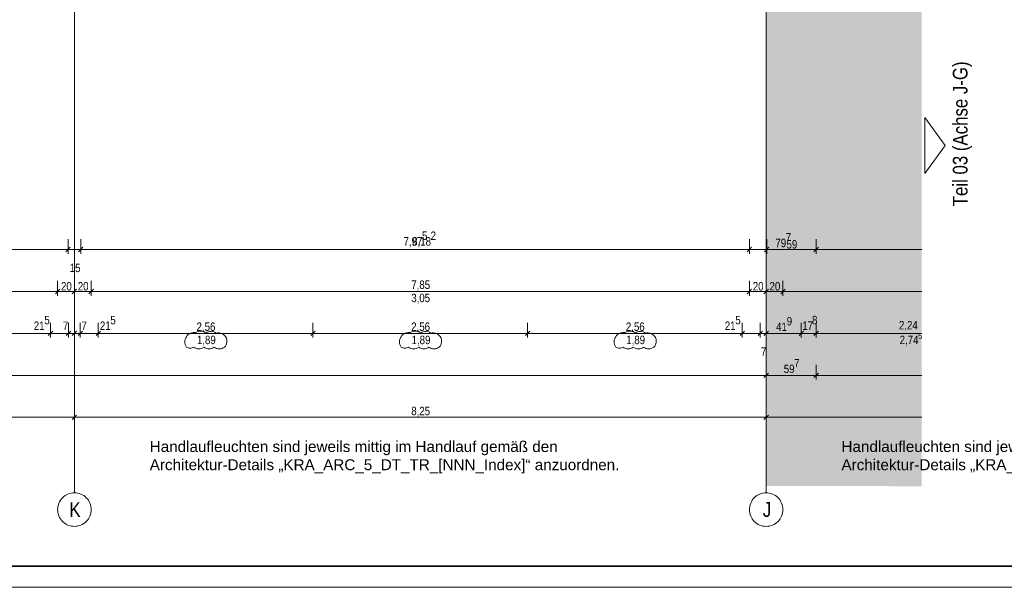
# Model space of a CAD drawing. Extents: x -620 to 300, y 62 to 1112.
# Tile 118 of 235: x -139 to 96, y 62 to 198. Entities that reach past the tile are written whole.
import ezdxf
from ezdxf.enums import TextEntityAlignment as Align
from ezdxf.lldxf.tags import DXFTag

# ---------------------------------------------------------------- set-up
doc = ezdxf.new("R2010")
doc.units = 0
doc.layers.get('0').update_dxf_attribs({"lineweight": 13})
for name, color, linetype, lineweight, true_color in [('00_E_ST_Handlaufleuchte_Bem', 7, 'Continuous', 5, 0x7d7d00), ('70 -76 Bemaßung- 2 Allgemein', 9, 'Continuous', 5, 0x808080), ('70 -77 Revision- 2 Wolken', 7, 'Continuous', 18, 0x944cff), ('iwb_Layout BA_Markierung', 7, 'Continuous', 9, 0xbadcdc), ('iwb_Layout Text', 3, 'Continuous', 18, 0x00ff00)]:
    doc.layers.add(name, color=color, linetype=linetype, lineweight=lineweight, true_color=true_color)
for name, color, linetype, lineweight in [('70 -71 Achsen- 1 Gebäudeachsen', 7, 'STRICHPUNKT2-A06CPVE5L0', 18), ('iwb_Plankopf Rahmen', 7, 'Continuous', 35), ('Keine-A06CPVE4L0', 7, 'Continuous', 9)]:
    doc.layers.add(name, color=color, linetype=linetype, lineweight=lineweight)
doc.styles.get("Standard").update_dxf_attribs({"font": 'ARIALN.TTF'})
tags = doc.linetypes.add('STRICHPUNKT2-A06CPVE5L0', pattern=[12.7, 6.35, -3.175, 0, -3.175]).pattern_tags.tags
tags[10:11] = [DXFTag(74, 4), DXFTag(75, 0), DXFTag(340, '0'), DXFTag(46, 0.0), DXFTag(50, 0.0), DXFTag(44, 0.0), DXFTag(45, 0.0)]
tags[8:9] = [DXFTag(74, 4), DXFTag(75, 0), DXFTag(340, '0'), DXFTag(46, 0.0), DXFTag(50, 0.0), DXFTag(44, 0.0), DXFTag(45, 0.0)]
tags[6:7] = [DXFTag(74, 4), DXFTag(75, 0), DXFTag(340, '0'), DXFTag(46, 0.0), DXFTag(50, 0.0), DXFTag(44, 0.0), DXFTag(45, 0.0)]
tags[4:5] = [DXFTag(74, 4), DXFTag(75, 0), DXFTag(340, '0'), DXFTag(46, 0.0), DXFTag(50, 0.0), DXFTag(44, 0.0), DXFTag(45, 0.0)]

# ---------------------------------------------------------------- blocks, each defined once
blk = doc.blocks.new('Polygon-A06CPVDVL0')
at = {"color": 0, "linetype": 'ByBlock', "lineweight": -2, "ltscale": 0.13}
blk.add_solid([(39.43, 86.62), (39.26, 1083.81), (76.5, 86.52), (76.5, 1083.81)], dxfattribs=at)
blk = doc.blocks.new('Referenz-A06CPVE6L0')
at = {"layer": '70 -71 Achsen- 1 Gebäudeachsen', "color": 0, "linetype": 'STRICHPUNKT2-A06CPVE5L0', "ltscale": 0.18}
for p, q in [((-125.58, 1084.39), (-125.58, 84.95)), ((39.42, 1084.39), (39.42, 84.95))]:
    blk.add_line(p, q, dxfattribs=at)
at = {"layer": '70 -76 Bemaßung- 2 Allgemein', "color": 0, "linetype": 'Continuous', "lineweight": 20, "ltscale": 0.2}
for p, q in [((-126.55, 143.48), (-127.61, 142.42)), ((-126.55, 143.48), (-127.61, 142.42)), ((-126.55, 143.48), (-127.61, 142.42)), ((-126.55, 143.48), (-127.61, 142.42)), ((-124.61, 142.42), (-123.55, 143.48)), ((-124.61, 142.42), (-123.55, 143.48)), ((-124.61, 142.42), (-123.55, 143.48)), ((-124.61, 142.42), (-123.55, 143.48)), ((35.95, 143.48), (34.89, 142.42)), ((34.89, 142.42), (35.95, 143.48)), ((40.09, 143.48), (39.03, 142.42)), ((39.03, 142.42), (40.09, 143.48)), ((51.89, 143.48), (50.83, 142.42)), ((50.83, 142.42), (51.89, 143.48)), ((51.89, 143.48), (50.83, 142.42)), ((50.83, 142.42), (51.89, 143.48)), ((-129.05, 133.48), (-130.11, 132.42)), ((-130.11, 132.42), (-129.05, 133.48)), ((-125.05, 133.48), (-126.11, 132.42)), ((-126.11, 132.42), (-125.05, 133.48)), ((-121.05, 133.48), (-122.11, 132.42)), ((-122.11, 132.42), (-121.05, 133.48)), ((35.95, 133.48), (34.89, 132.42)), ((34.89, 132.42), (35.95, 133.48)), ((39.95, 133.48), (38.89, 132.42)), ((38.89, 132.42), (39.95, 133.48)), ((43.95, 133.48), (42.89, 132.42)), ((42.89, 132.42), (43.95, 133.48)), ((-130.75, 123.48), (-131.81, 122.42)), ((-130.75, 123.48), (-131.81, 122.42)), ((-127.51, 122.42), (-126.45, 123.48)), ((-126.45, 123.48), (-127.51, 122.42)), ((-126.11, 122.42), (-125.05, 123.48)), ((-125.05, 123.48), (-126.11, 122.42)), ((-124.71, 122.42), (-123.65, 123.48)), ((-123.65, 123.48), (-124.71, 122.42)), ((-120.41, 122.42), (-119.35, 123.48)), ((-120.41, 122.42), (-119.35, 123.48)), ((-68.15, 123.48), (-69.21, 122.42)), ((-69.21, 122.42), (-68.15, 123.48)), ((-16.95, 123.48), (-18.01, 122.42)), ((-18.01, 122.42), (-16.95, 123.48)), ((34.25, 123.48), (33.19, 122.42)), ((34.25, 123.48), (33.19, 122.42)), ((37.49, 122.42), (38.55, 123.48)), ((38.55, 123.48), (37.49, 122.42)), ((38.89, 122.42), (39.95, 123.48)), ((38.89, 122.42), (39.95, 123.48)), ((48.33, 123.48), (47.27, 122.42)), ((47.27, 122.42), (48.33, 123.48)), ((51.89, 123.48), (50.83, 122.42)), ((50.83, 122.42), (51.89, 123.48)), ((39.95, 113.48), (38.89, 112.42)), ((38.89, 112.42), (39.95, 113.48)), ((51.89, 113.48), (50.83, 112.42)), ((50.83, 112.42), (51.89, 113.48))]:
    blk.add_line(p, q, dxfattribs=at)
at = {"layer": '70 -76 Bemaßung- 2 Allgemein', "color": 0, "linetype": 'Continuous', "ltscale": 0.13}
for p, q in [((-127.08, 145.45), (-127.08, 141.95)), ((-127.08, 145.45), (-127.08, 141.95)), ((-127.08, 145.45), (-127.08, 141.95)), ((-127.08, 145.45), (-127.08, 141.95)), ((-124.08, 145.45), (-124.08, 141.95)), ((-124.08, 145.45), (-124.08, 141.95)), ((-124.08, 145.45), (-124.08, 141.95)), ((-124.08, 145.45), (-124.08, 141.95)), ((35.42, 145.45), (35.42, 141.95)), ((35.42, 145.45), (35.42, 141.95)), ((39.56, 145.45), (39.56, 141.95)), ((39.56, 145.45), (39.56, 141.95)), ((51.36, 145.45), (51.36, 141.95)), ((51.36, 145.45), (51.36, 141.95)), ((51.36, 145.45), (51.36, 141.95)), ((51.36, 145.45), (51.36, 141.95)), ((-128.14, 142.95), (-288.02, 142.95)), ((-128.14, 142.95), (-288.02, 142.95)), ((-128.14, 142.95), (-129.2, 142.95)), ((-128.14, 142.95), (-129.2, 142.95)), ((-126.08, 142.95), (-128.14, 142.95)), ((-126.08, 142.95), (-128.14, 142.95)), ((-126.08, 142.95), (-128.14, 142.95)), ((-126.08, 142.95), (-128.14, 142.95)), ((-124.08, 142.95), (-127.08, 142.95)), ((-124.08, 142.95), (-127.08, 142.95)), ((-125.08, 142.95), (-123.02, 142.95)), ((-125.08, 142.95), (-123.02, 142.95)), ((-125.08, 142.95), (-123.02, 142.95)), ((-125.08, 142.95), (-123.02, 142.95)), ((-123.02, 142.95), (-121.96, 142.95)), ((34.36, 142.95), (-123.02, 142.95)), ((-123.02, 142.95), (-121.96, 142.95)), ((38.5, 142.95), (-123.02, 142.95)), ((36.42, 142.95), (34.36, 142.95)), ((34.42, 142.95), (36.48, 142.95)), ((50.3, 142.95), (36.48, 142.95)), ((40.56, 142.95), (38.5, 142.95)), ((38.56, 142.95), (40.62, 142.95)), ((50.3, 142.95), (40.62, 142.95)), ((52.36, 142.95), (50.3, 142.95)), ((52.36, 142.95), (50.3, 142.95)), ((50.36, 142.95), (52.42, 142.95)), ((50.36, 142.95), (52.42, 142.95)), ((76.59, 142.95), (52.42, 142.95)), ((76.59, 142.95), (52.42, 142.95)), ((-129.58, 135.45), (-129.58, 131.95)), ((-129.58, 135.45), (-129.58, 131.95)), ((-125.58, 135.45), (-125.58, 131.95)), ((-125.58, 135.45), (-125.58, 131.95)), ((-121.58, 135.45), (-121.58, 131.95)), ((-121.58, 135.45), (-121.58, 131.95)), ((35.42, 135.45), (35.42, 131.95)), ((35.42, 135.45), (35.42, 131.95)), ((39.42, 135.45), (39.42, 131.95)), ((39.42, 135.45), (39.42, 131.95)), ((43.42, 135.45), (43.42, 131.95)), ((43.42, 135.45), (43.42, 131.95)), ((-130.64, 132.95), (-285.52, 132.95)), ((-128.58, 132.95), (-130.64, 132.95)), ((-130.58, 132.95), (-128.52, 132.95)), ((-126.64, 132.95), (-128.52, 132.95)), ((-124.58, 132.95), (-126.64, 132.95)), ((-126.58, 132.95), (-124.52, 132.95)), ((-122.64, 132.95), (-124.52, 132.95)), ((-120.58, 132.95), (-122.64, 132.95)), ((-122.58, 132.95), (-120.52, 132.95)), ((34.36, 132.95), (-120.52, 132.95)), ((36.42, 132.95), (34.36, 132.95)), ((34.42, 132.95), (36.48, 132.95)), ((38.36, 132.95), (36.48, 132.95)), ((40.42, 132.95), (38.36, 132.95)), ((38.42, 132.95), (40.48, 132.95)), ((42.36, 132.95), (40.48, 132.95)), ((44.42, 132.95), (42.36, 132.95)), ((42.42, 132.95), (44.48, 132.95)), ((76.59, 132.95), (44.48, 132.95)), ((-131.28, 125.45), (-131.28, 121.95)), ((-131.28, 125.45), (-131.28, 121.95)), ((-126.98, 125.45), (-126.98, 121.95)), ((-126.98, 125.45), (-126.98, 121.95)), ((-125.58, 125.45), (-125.58, 121.95)), ((-125.58, 125.45), (-125.58, 121.95)), ((-124.18, 125.45), (-124.18, 121.95)), ((-124.18, 125.45), (-124.18, 121.95)), ((-119.88, 125.45), (-119.88, 121.95)), ((-119.88, 125.45), (-119.88, 121.95)), ((-68.68, 125.45), (-68.68, 121.95)), ((-68.68, 125.45), (-68.68, 121.95)), ((-17.48, 125.45), (-17.48, 121.95)), ((-17.48, 125.45), (-17.48, 121.95)), ((33.72, 125.45), (33.72, 121.95)), ((33.72, 125.45), (33.72, 121.95)), ((38.02, 125.45), (38.02, 121.95)), ((38.02, 125.45), (38.02, 121.95)), ((39.42, 125.45), (39.42, 121.95)), ((39.42, 125.45), (39.42, 121.95)), ((47.8, 125.45), (47.8, 121.95)), ((47.8, 125.45), (47.8, 121.95)), ((51.36, 125.45), (51.36, 121.95)), ((51.36, 125.45), (51.36, 121.95)), ((-132.34, 122.95), (-181.42, 122.95)), ((-132.34, 122.95), (-133.4, 122.95)), ((-130.28, 122.95), (-132.34, 122.95)), ((-130.28, 122.95), (-132.34, 122.95)), ((-126.98, 122.95), (-131.28, 122.95)), ((-128.04, 122.95), (-129.1, 122.95)), ((-125.98, 122.95), (-128.04, 122.95)), ((-127.98, 122.95), (-125.92, 122.95)), ((-126.64, 122.95), (-127.7, 122.95)), ((-125.58, 122.95), (-126.98, 122.95)), ((-124.58, 122.95), (-126.64, 122.95)), ((-126.58, 122.95), (-124.52, 122.95)), ((-125.24, 122.95), (-126.3, 122.95)), ((-125.92, 122.95), (-124.86, 122.95)), ((-124.18, 122.95), (-125.58, 122.95)), ((-123.18, 122.95), (-125.24, 122.95)), ((-125.18, 122.95), (-123.12, 122.95)), ((-124.52, 122.95), (-123.46, 122.95)), ((-119.88, 122.95), (-124.18, 122.95)), ((-123.12, 122.95), (-122.06, 122.95)), ((-120.88, 122.95), (-118.82, 122.95)), ((-120.88, 122.95), (-118.82, 122.95)), ((-118.82, 122.95), (-117.76, 122.95)), ((-69.74, 122.95), (-118.82, 122.95)), ((-67.68, 122.95), (-69.74, 122.95)), ((-69.68, 122.95), (-67.62, 122.95)), ((-18.54, 122.95), (-67.62, 122.95)), ((-16.48, 122.95), (-18.54, 122.95)), ((-18.48, 122.95), (-16.42, 122.95)), ((32.66, 122.95), (-16.42, 122.95)), ((32.66, 122.95), (31.6, 122.95)), ((34.72, 122.95), (32.66, 122.95)), ((34.72, 122.95), (32.66, 122.95)), ((38.02, 122.95), (33.72, 122.95)), ((36.96, 122.95), (35.9, 122.95)), ((39.02, 122.95), (36.96, 122.95)), ((37.02, 122.95), (39.08, 122.95)), ((39.42, 122.95), (38.02, 122.95)), ((38.42, 122.95), (40.48, 122.95)), ((38.42, 122.95), (40.48, 122.95)), ((39.08, 122.95), (40.14, 122.95)), ((40.48, 122.95), (41.54, 122.95)), ((46.74, 122.95), (40.48, 122.95)), ((48.8, 122.95), (46.74, 122.95)), ((46.8, 122.95), (48.86, 122.95)), ((50.3, 122.95), (48.86, 122.95)), ((52.36, 122.95), (50.3, 122.95)), ((50.36, 122.95), (52.42, 122.95)), ((76.59, 122.95), (52.42, 122.95)), ((39.42, 115.45), (39.42, 111.95)), ((39.42, 115.45), (39.42, 111.95)), ((51.36, 115.45), (51.36, 111.95)), ((51.36, 115.45), (51.36, 111.95)), ((38.36, 112.95), (-454.52, 112.95)), ((40.42, 112.95), (38.36, 112.95)), ((38.42, 112.95), (40.48, 112.95)), ((50.3, 112.95), (40.48, 112.95)), ((52.36, 112.95), (50.3, 112.95)), ((50.36, 112.95), (52.42, 112.95)), ((76.59, 112.95), (52.42, 112.95)), ((-125.05, 103.48), (-126.11, 102.42)), ((-126.11, 102.42), (-125.05, 103.48)), ((-125.58, 104.95), (-125.58, 101.95)), ((-125.58, 104.95), (-125.58, 101.95)), ((39.95, 103.48), (38.89, 102.42)), ((38.89, 102.42), (39.95, 103.48)), ((39.42, 104.95), (39.42, 101.95)), ((39.42, 104.95), (39.42, 101.95)), ((-126.64, 102.95), (-289.52, 102.95)), ((-125.08, 102.95), (-126.64, 102.95)), ((-126.08, 102.95), (-124.52, 102.95)), ((38.36, 102.95), (-124.52, 102.95)), ((39.92, 102.95), (38.36, 102.95)), ((38.92, 102.95), (40.48, 102.95)), ((76.59, 102.95), (40.48, 102.95))]:
    blk.add_line(p, q, dxfattribs=at)
at = {"layer": '70 -77 Revision- 2 Wolken', "color": 0, "linetype": 'Continuous', "ltscale": 0.18}
for centre, major_axis in [((-97.2, 120.93), (-1.63, 1.22)), ((-97.05, 121.17), (-0.84, 1.85)), ((-97.05, 121.17), (0.44, 1.98)), ((-95.44, 121.49), (0.06, 2.03)), ((-95.44, 121.49), (1.27, 1.59)), ((-93, 121.42), (0.06, 2.03)), ((-93, 121.42), (1.27, 1.59)), ((-91.22, 121.05), (0.77, 1.88)), ((-91.22, 121.05), (1.74, 1.05)), ((-46, 120.93), (-1.63, 1.22)), ((-45.85, 121.17), (-0.84, 1.85)), ((-45.85, 121.17), (0.44, 1.98)), ((-44.24, 121.49), (0.06, 2.03)), ((-44.24, 121.49), (1.27, 1.59)), ((-41.8, 121.42), (0.06, 2.03)), ((-41.8, 121.42), (1.27, 1.59)), ((-40.02, 121.05), (0.77, 1.88)), ((-40.02, 121.05), (1.74, 1.05)), ((5.2, 120.93), (-1.63, 1.22)), ((5.35, 121.17), (-0.84, 1.85)), ((5.35, 121.17), (0.44, 1.98)), ((6.96, 121.49), (0.06, 2.03)), ((6.96, 121.49), (1.27, 1.59)), ((9.4, 121.42), (0.06, 2.03)), ((9.4, 121.42), (1.27, 1.59)), ((11.18, 121.05), (0.77, 1.88)), ((11.18, 121.05), (1.74, 1.05)), ((-97.2, 120.93), (-2.03, 0)), ((-91.24, 121.09), (1.46, -1.42)), ((-91.24, 121.09), (2.02, -0.26)), ((-46, 120.93), (-2.03, 0)), ((-40.04, 121.09), (1.46, -1.42)), ((-40.04, 121.09), (2.02, -0.26)), ((5.2, 120.93), (-2.03, 0)), ((11.16, 121.09), (1.46, -1.42)), ((11.16, 121.09), (2.02, -0.26)), ((-97.96, 120.86), (-0.87, -1.15)), ((-97.96, 120.86), (-0.01, -1.44)), ((-95.87, 121.32), (-1.23, -1.62)), ((-95.87, 121.32), (-0.01, -2.03)), ((-93.43, 121.31), (-1.23, -1.62)), ((-93.43, 121.31), (-0.01, -2.03)), ((-91, 121.3), (-1.23, -1.62)), ((-91, 121.3), (-0.01, -2.03)), ((-46.76, 120.86), (-0.87, -1.15)), ((-46.76, 120.86), (-0.01, -1.44)), ((-44.67, 121.32), (-1.23, -1.62)), ((-44.67, 121.32), (-0.01, -2.03)), ((-42.23, 121.31), (-1.23, -1.62)), ((-42.23, 121.31), (-0.01, -2.03)), ((-39.8, 121.3), (-1.23, -1.62)), ((-39.8, 121.3), (-0.01, -2.03)), ((4.44, 120.86), (-0.87, -1.15)), ((4.44, 120.86), (-0.01, -1.44)), ((6.53, 121.32), (-1.23, -1.62)), ((6.53, 121.32), (-0.01, -2.03)), ((8.97, 121.31), (-1.23, -1.62)), ((8.97, 121.31), (-0.01, -2.03)), ((11.4, 121.3), (-1.23, -1.62)), ((11.4, 121.3), (-0.01, -2.03))]:
    blk.add_ellipse(centre, major_axis=major_axis, ratio=1, start_param=0, end_param=0.643501, dxfattribs=at)
at = {"layer": 'Keine-A06CPVE4L0', "color": 0, "linetype": 'Continuous', "ltscale": 0.13}
for p, q in [((-127.46, 84.48), (-127.11, 84.65)), ((-127.11, 84.65), (-126.74, 84.78)), ((-126.74, 84.78), (-126.36, 84.88)), ((-126.36, 84.88), (-125.97, 84.93)), ((-125.97, 84.93), (-125.58, 84.95)), ((-125.58, 84.95), (-125.19, 84.93)), ((-125.19, 84.93), (-124.8, 84.88)), ((-124.8, 84.88), (-124.42, 84.78)), ((-124.42, 84.78), (-124.05, 84.65)), ((-124.05, 84.65), (-123.69, 84.48)), ((37.54, 84.48), (37.89, 84.65)), ((37.89, 84.65), (38.26, 84.78)), ((38.26, 84.78), (38.64, 84.88)), ((38.64, 84.88), (39.03, 84.93)), ((39.03, 84.93), (39.42, 84.95)), ((39.42, 84.95), (39.81, 84.93)), ((39.81, 84.93), (40.2, 84.88)), ((40.2, 84.88), (40.58, 84.78)), ((40.58, 84.78), (40.95, 84.65)), ((40.95, 84.65), (41.31, 84.48)), ((-129.41, 82.11), (-129.27, 82.48)), ((-129.27, 82.48), (-129.11, 82.84)), ((-129.11, 82.84), (-128.9, 83.18)), ((-128.9, 83.18), (-128.67, 83.49)), ((-128.67, 83.49), (-128.41, 83.78)), ((-128.41, 83.78), (-128.12, 84.05)), ((-128.12, 84.05), (-127.8, 84.28)), ((-127.8, 84.28), (-127.46, 84.48)), ((-123.69, 84.48), (-123.36, 84.28)), ((-123.36, 84.28), (-123.04, 84.05)), ((-123.04, 84.05), (-122.75, 83.78)), ((-122.75, 83.78), (-122.49, 83.49)), ((-122.49, 83.49), (-122.25, 83.18)), ((-122.25, 83.18), (-122.05, 82.84)), ((-122.05, 82.84), (-121.88, 82.48)), ((-121.88, 82.48), (-121.75, 82.11)), ((35.59, 82.11), (35.73, 82.48)), ((35.73, 82.48), (35.89, 82.84)), ((35.89, 82.84), (36.1, 83.18)), ((36.1, 83.18), (36.33, 83.49)), ((36.33, 83.49), (36.59, 83.78)), ((36.59, 83.78), (36.88, 84.05)), ((36.88, 84.05), (37.2, 84.28)), ((37.2, 84.28), (37.54, 84.48)), ((41.31, 84.48), (41.64, 84.28)), ((41.64, 84.28), (41.96, 84.05)), ((41.96, 84.05), (42.25, 83.78)), ((42.25, 83.78), (42.51, 83.49)), ((42.51, 83.49), (42.75, 83.18)), ((42.75, 83.18), (42.95, 82.84)), ((42.95, 82.84), (43.12, 82.48)), ((43.12, 82.48), (43.25, 82.11)), ((-129.58, 80.95), (-129.56, 81.35)), ((-129.56, 80.56), (-129.58, 80.95)), ((-129.56, 81.35), (-129.5, 81.73)), ((-129.5, 80.17), (-129.56, 80.56)), ((-129.5, 81.73), (-129.41, 82.11)), ((-129.41, 79.79), (-129.5, 80.17)), ((-121.75, 82.11), (-121.66, 81.73)), ((-121.66, 80.17), (-121.75, 79.79)), ((-121.66, 81.73), (-121.6, 81.35)), ((-121.6, 80.56), (-121.66, 80.17)), ((-121.6, 81.35), (-121.58, 80.95)), ((-121.58, 80.95), (-121.6, 80.56)), ((35.42, 80.95), (35.44, 81.35)), ((35.44, 80.56), (35.42, 80.95)), ((35.44, 81.35), (35.5, 81.73)), ((35.5, 80.17), (35.44, 80.56)), ((35.5, 81.73), (35.59, 82.11)), ((35.59, 79.79), (35.5, 80.17)), ((43.25, 82.11), (43.34, 81.73)), ((43.34, 80.17), (43.25, 79.79)), ((43.34, 81.73), (43.4, 81.35)), ((43.4, 80.56), (43.34, 80.17)), ((43.4, 81.35), (43.42, 80.95)), ((43.42, 80.95), (43.4, 80.56)), ((-129.27, 79.42), (-129.41, 79.79)), ((-129.11, 79.07), (-129.27, 79.42)), ((-128.9, 78.73), (-129.11, 79.07)), ((-128.67, 78.42), (-128.9, 78.73)), ((-128.41, 78.12), (-128.67, 78.42)), ((-128.12, 77.86), (-128.41, 78.12)), ((-127.8, 77.63), (-128.12, 77.86)), ((-127.46, 77.43), (-127.8, 77.63)), ((-123.36, 77.63), (-123.69, 77.43)), ((-123.04, 77.86), (-123.36, 77.63)), ((-122.75, 78.12), (-123.04, 77.86)), ((-122.49, 78.42), (-122.75, 78.12)), ((-122.25, 78.73), (-122.49, 78.42)), ((-122.05, 79.07), (-122.25, 78.73)), ((-121.88, 79.42), (-122.05, 79.07)), ((-121.75, 79.79), (-121.88, 79.42)), ((35.73, 79.42), (35.59, 79.79)), ((35.89, 79.07), (35.73, 79.42)), ((36.1, 78.73), (35.89, 79.07)), ((36.33, 78.42), (36.1, 78.73)), ((36.59, 78.12), (36.33, 78.42)), ((36.88, 77.86), (36.59, 78.12)), ((37.2, 77.63), (36.88, 77.86)), ((37.54, 77.43), (37.2, 77.63)), ((41.64, 77.63), (41.31, 77.43)), ((41.96, 77.86), (41.64, 77.63)), ((42.25, 78.12), (41.96, 77.86)), ((42.51, 78.42), (42.25, 78.12)), ((42.75, 78.73), (42.51, 78.42)), ((42.95, 79.07), (42.75, 78.73)), ((43.12, 79.42), (42.95, 79.07)), ((43.25, 79.79), (43.12, 79.42)), ((-127.11, 77.26), (-127.46, 77.43)), ((-126.74, 77.13), (-127.11, 77.26)), ((-126.36, 77.03), (-126.74, 77.13)), ((-125.97, 76.97), (-126.36, 77.03)), ((-125.58, 76.95), (-125.97, 76.97)), ((-125.19, 76.97), (-125.58, 76.95)), ((-124.8, 77.03), (-125.19, 76.97)), ((-124.42, 77.13), (-124.8, 77.03)), ((-124.05, 77.26), (-124.42, 77.13)), ((-123.69, 77.43), (-124.05, 77.26)), ((37.89, 77.26), (37.54, 77.43)), ((38.26, 77.13), (37.89, 77.26)), ((38.64, 77.03), (38.26, 77.13)), ((39.03, 76.97), (38.64, 77.03)), ((39.42, 76.95), (39.03, 76.97)), ((39.81, 76.97), (39.42, 76.95)), ((40.2, 77.03), (39.81, 76.97)), ((40.58, 77.13), (40.2, 77.03)), ((40.95, 77.26), (40.58, 77.13)), ((41.31, 77.43), (40.95, 77.26))]:
    blk.add_line(p, q, dxfattribs=at)
at = {"layer": '70 -76 Bemaßung- 2 Allgemein', "color": 0, "linetype": 'Continuous', "ltscale": 0.13, "attachment_point": 1}
for s, insert, char_height in [('{\\fArial Narrow;7,97}', (-47.07, 145.9), 2.0138), ('{\\fArial Narrow;8,18}', (-45.01, 145.9), 2.0138), ('{\\fArial Narrow;5}', (-42.68, 147.25), 2.0138), ('{\\fArial Narrow;2}', (-40.61, 147.25), 2.0138), ('{\\fArial Narrow;7}', (44.09, 146.87), 2.0138), ('{\\fArial Narrow;79}', (41.63, 145.52), 2.0138), ('{\\fArial Narrow;59}', (44.28, 145.2), 2.0138), ('{\\fArial Narrow;15}', (-126.69, 139.59), 2.0138), ('{\\fArial Narrow;15}', (-126.69, 139.59), 2.0138), ('{\\fArial Narrow;20}', (-128.77, 135.2), 2.0138), ('{\\fArial Narrow;20}', (-124.77, 135.2), 2.0138), ('{\\fArial Narrow;7,85}', (-45.22, 135.57), 2.0138), ('{\\fArial Narrow;20}', (36.23, 135.2), 2.0138), ('{\\fArial Narrow;20}', (40.23, 135.2), 2.0138), ('{\\fArial Narrow;3,05}', (-45.23, 132.42), 2.0138), ('{\\fArial Narrow;5}', (-132.75, 127.14), 2.0138), ('{\\fArial Narrow;5}', (-117, 127.14), 2.0138), ('{\\fArial Narrow;5}', (32.07, 127.14), 2.0138), ('{\\fArial Narrow;9}', (44.34, 126.88), 2.0138), ('{\\fArial Narrow;8}', (50.36, 127.14), 2.0138), ('{\\fArial Narrow;21}', (-135.26, 125.8), 2.0138), ('{\\fArial Narrow;7}', (-128.33, 125.78), 2.0138), ('{\\fArial Narrow;7}', (-123.89, 125.78), 2.0138), ('{\\fArial Narrow;21}', (-119.5, 125.8), 2.0138), ('{\\fArial Narrow;2,56}', (-96.44, 125.57), 2.0138), ('{\\fArial Narrow;2,56}', (-45.24, 125.57), 2.0138), ('{\\fArial Narrow;2,56}', (5.96, 125.57), 2.0138), ('{\\fArial Narrow;21}', (29.56, 125.8), 2.0138), ('{\\fArial Narrow;41}', (41.8, 125.54), 2.0138), ('{\\fArial Narrow;17}', (48.04, 125.8), 2.0138), ('{\\fArial Narrow;2,24}', (71.09, 125.92), 2.0138), ('{\\fArial Narrow;1,89}', (-96.35, 122.41), 2.0138), ('{\\fArial Narrow;1,89}', (-45.15, 122.41), 2.0138), ('{\\fArial Narrow;1,89}', (6.05, 122.41), 2.0138), ('{\\fArial Narrow;2,74}', (71.26, 122.42), 2.0138), ('{\\fArial Narrow;5}', (75.69, 122.98), 1.3426), ('{\\fArial Narrow;7}', (38.19, 119.64), 2.0138), ('{\\fArial Narrow;59}', (43.62, 115.52), 2.0138), ('{\\fArial Narrow;7}', (46.09, 116.87), 2.0138), ('{\\fArial Narrow;8,25}', (-45.23, 105.47), 2.0138)]:
    blk.add_mtext(s, dxfattribs=dict(at, insert=insert, char_height=char_height))
at = {"layer": 'Keine-A06CPVE4L0', "color": 0, "linetype": 'Continuous', "ltscale": 0.13, "char_height": 3.5241, "attachment_point": 1}
for s, insert in [('{\\fArial Narrow;K}', (-126.78, 82.72)), ('{\\fArial Narrow;J}', (38.63, 82.74))]:
    blk.add_mtext(s, dxfattribs=dict(at, insert=insert))

msp = doc.modelspace()

# ---------------------------------------------------------------- linework, layer by layer
at = {"layer": 'iwb_Layout Text', "linetype": 'Continuous', "ltscale": 0.18}
for p, q in [((82.12, 167.73), (77.24, 174.42)), ((77.24, 161.04), (77.24, 174.42)), ((77.24, 161.04), (82.12, 167.73))]:
    msp.add_line(p, q, dxfattribs=at)
at = {"layer": 'iwb_Plankopf Rahmen', "color": 8, "lineweight": 13, "ltscale": 0.13, "true_color": 0x808080}
msp.add_lwpolyline([(300.35, 62.43), (-619.65, 62.43), (-619.65, 1112.43), (300.35, 1112.43), (300.35, 62.43)], close=True, dxfattribs=at)
at = {"layer": 'iwb_Plankopf Rahmen', "ltscale": 0.35}
msp.add_lwpolyline([(-599.65, 67.43), (-599.65, 1107.43), (295.35, 1107.43), (295.35, 67.43), (-599.65, 67.43)], close=True, dxfattribs=at)

# ---------------------------------------------------------------- block references
at = {"color": 8, "lineweight": 13, "ltscale": 0.13, "true_color": 0x808080}
msp.add_blockref('Referenz-A06CPVE6L0', (0, 0), dxfattribs=at)
at = {"layer": 'iwb_Layout BA_Markierung', "ltscale": 0.13}
msp.add_blockref('Polygon-A06CPVDVL0', (0, 0), dxfattribs=at)

# ---------------------------------------------------------------- texts
at = {"layer": '00_E_ST_Handlaufleuchte_Bem', "ltscale": 0.13, "char_height": 2.6, "attachment_point": 1}
for s, insert in [('{\\fArial;Handlaufleuchten sind jeweils mittig im Handlauf gemäß den }', (-107.61, 97.29)), ('{\\fArial;Handlaufleuchten sind jeweils mittig im Handlauf gemäß den }', (57.39, 97.29)), ('{\\fArial;Architektur-Details „KRA_ARC_5_DT_TR_[NNN_Index]“ anzuordnen.}', (-107.61, 92.95)), ('{\\fArial;Architektur-Details „KRA_ARC_5_DT_TR_[NNN_Index]“ anzuordnen.}', (57.39, 92.95))]:
    msp.add_mtext(s, dxfattribs=dict(at, insert=insert))
at = {"layer": 'iwb_Layout Text', "ltscale": 0.18}
msp.add_text('Teil 03 (Achse J-G)', height=3.5, rotation=90, dxfattribs=at).set_placement((83.95, 153.26), align=Align.TOP_LEFT)

doc.saveas('drawing.dxf')
